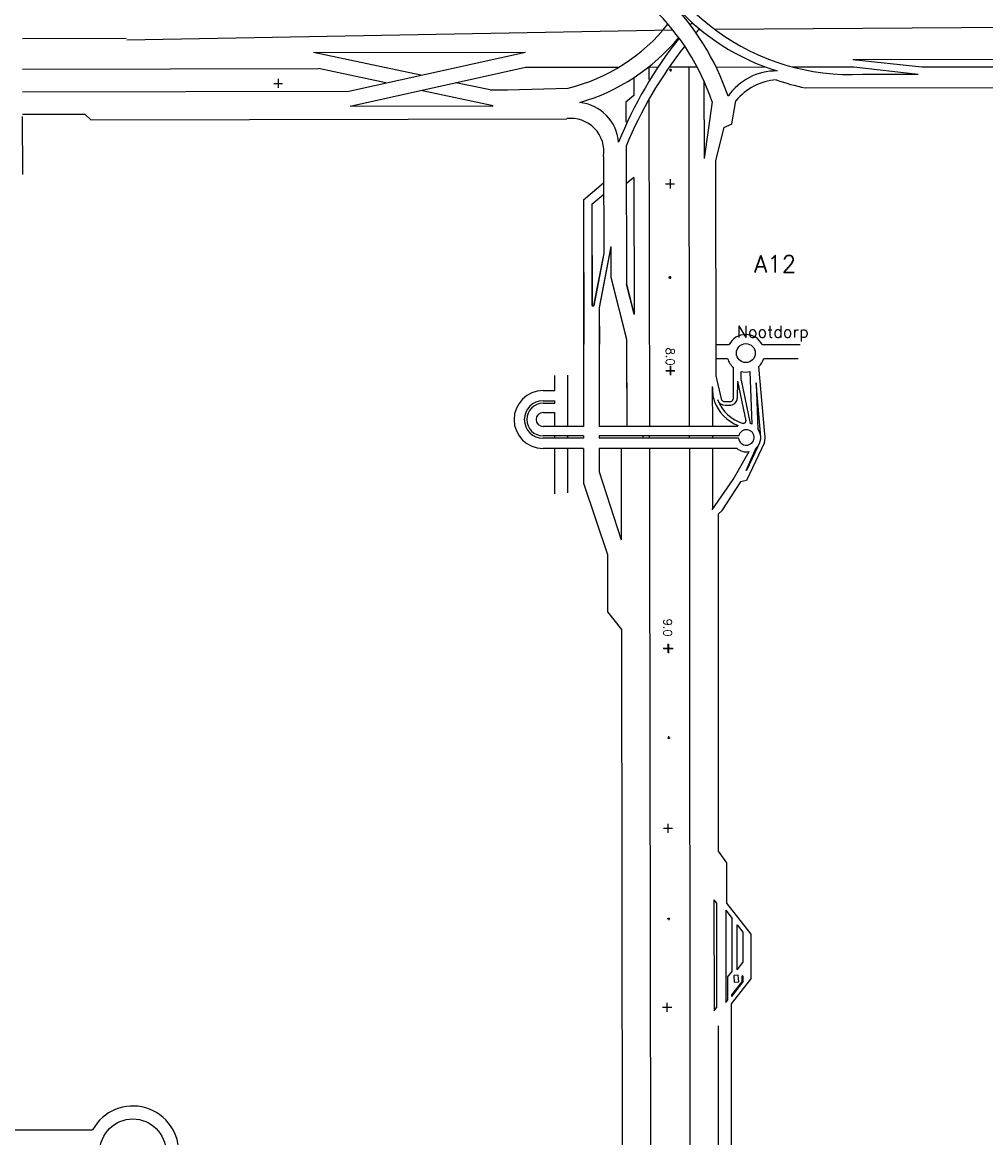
# Model space of a CAD drawing. Header units: metres. Extents: x 3368 to 18268, y -7519 to 4748.
# Tile 9 of 27: x 6276 to 7972, y 135 to 2098. Entities that reach past the tile are written whole.
import ezdxf

# ---------------------------------------------------------------- set-up
doc = ezdxf.new("R2010")
doc.units = ezdxf.units.M
for name, color, linetype in [('ONDERGROND', 7, 'Continuous'), ('Tekenwerk', 18, 'Continuous'), ('VMH-XX-LEIDEN1', 7, 'Continuous')]:
    doc.layers.add(name, color=color, linetype=linetype)
doc.styles.add('SASBO', font='TXT.SHX')

msp = doc.modelspace()

# ---------------------------------------------------------------- linework, layer by layer
at = {"layer": 'ONDERGROND', "color": 18, "extrusion": (-0.04049485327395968, 0.01245106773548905, 0.999102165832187)}
for p, q in [((6460.316702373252, 2067.085937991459, 181985407.0249554), (7421.313014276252, 2084.246741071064, 181985445.7614685)), ((7466.917548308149, 2085.061114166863, 181985447.5997283), (7469.450655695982, 2085.106348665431, 181985447.7018346)), ((7494.953778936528, 2085.546018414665, 181985448.7300284), (8951.428427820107, 2095.533173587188, 181985507.6382948))]:
    msp.add_line(p, q, dxfattribs=at)
at = {"layer": 'ONDERGROND', "color": 18, "extrusion": (-0.0404948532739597, 0.01245106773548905, 0.999102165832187)}
for p, q in [((6276.579146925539, 2069.200823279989, 181985399.5514874), (6458.831467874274, 2069.575090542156, 181985406.9337363)), ((6977.942889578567, 2004.612977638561, 181985428.7835424), (6789.153262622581, 2044.751788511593, 181985420.6314438)), ((6790.546676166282, 2044.552965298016, 181985420.6903985), (7162.020983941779, 2045.315812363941, 181985435.7372072)), ((6850.993910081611, 1976.542369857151, 181985423.9879655), (7162.020983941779, 2045.315812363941, 181985435.7372072)), ((6276.662624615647, 2015.213275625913, 181985400.2276777), (6797.425940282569, 2016.282702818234, 181985421.3215349)), ((6916.360079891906, 1990.99595977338, 181985426.4572133), (6797.425940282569, 2016.282702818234, 181985421.3215349)), ((6853.246238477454, 1950.288741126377, 181985424.406435), (7162.260973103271, 2018.617214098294, 181985436.0796592)), ((7162.260973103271, 2018.617214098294, 181985436.0796592), (7326.658019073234, 2018.954817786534, 181985442.7386685)), ((7378.839715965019, 2019.061977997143, 181985444.8523223), (7394.976496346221, 2019.095115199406, 181985445.505953)), ((7379.161789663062, 2019.317252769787, 181985444.862195), (7379.196297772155, 1996.999712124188, 181985445.1417205)), ((7415.090012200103, 2013.892446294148, 181985446.386016), (7419.517507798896, 2013.90154196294, 181985446.5653543)), ((7415.175908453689, 2019.136594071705, 181985446.3241435), (7464.044934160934, 2019.236953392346, 181985448.3036152)), ((7417.470624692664, 2016.112364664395, 181985446.4548399), (7417.478003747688, 2011.341549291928, 181985446.514594)), ((7449.377873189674, 2019.206832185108, 181985447.7095163), (7450.356276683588, 1386.446899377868, 181985455.634789)), ((7497.513734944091, 2018.952487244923, 181985449.6636922), (7584.325891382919, 2019.130761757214, 181985453.1800753)), ((7631.867694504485, 2019.228391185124, 181985455.1057869), (7740.154534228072, 2019.450767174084, 181985459.492016)), ((7755.223235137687, 2006.272367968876, 181985460.2670019), (7853.248738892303, 2006.473667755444, 181985464.2375888)), ((6718.824979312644, 1990.064094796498, 181985418.4624832), (6734.584146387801, 1990.096460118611, 181985419.1008184)), ((6726.691558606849, 1998.490004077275, 181985418.6763197), (6726.716753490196, 1982.196159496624, 181985418.880399)), ((7100.1082267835, 1978.639246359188, 181985434.0587471), (7039.621248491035, 1991.499464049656, 181985431.4468672)), ((7352.462809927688, 2000.081030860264, 181985444.0197787), (7352.511205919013, 1968.780658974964, 181985444.4118136)), ((7476.144760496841, 1994.526897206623, 181985449.1019791), (7476.355415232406, 1858.289046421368, 181985450.8083483)), ((7654.391342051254, 1982.381133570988, 181985456.4778983), (8672.359698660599, 1984.471611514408, 181985497.7113699)), ((6276.724242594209, 1975.36306475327, 181985400.7267984), (6850.993910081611, 1976.542369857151, 181985423.9879655)), ((7105.387785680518, 1950.806532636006, 181985434.6195924), (6978.038438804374, 1977.882440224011, 181985429.1205378)), ((7100.1082267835, 1978.639246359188, 181985434.0587471), (7130.338963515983, 1978.701330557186, 181985435.2832625)), ((7130.338963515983, 1978.701330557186, 181985435.2832625), (7237.005129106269, 1981.851421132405, 181985439.5673174)), ((7352.511205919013, 1968.780658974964, 181985444.4118136), (7338.82825041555, 1957.00194670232, 181985444.0040159)), ((6853.246238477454, 1950.288741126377, 181985424.406435), (7105.387785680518, 1950.806532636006, 181985434.6195924)), ((7338.82825041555, 1957.00194670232, 181985444.0040159), (7338.882165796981, 1922.132836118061, 181985444.4407489)), ((7379.251432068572, 1961.343718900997, 181985445.5883094), (7380.140363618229, 1386.446899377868, 181985452.7888507)), ((7490.702291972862, 1957.528261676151, 181985450.1531004), (7476.355415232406, 1858.289046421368, 181985450.8083483)), ((7525.489726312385, 1919.276811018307, 181985452.0397778), (7532.291313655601, 1959.736274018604, 181985451.8112384)), ((6387.20052207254, 1935.591085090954, 181985405.7001881), (6276.786090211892, 1935.364339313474, 181985401.2277797)), ((6276.949333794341, 1829.789809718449, 181985402.5500931), (6276.791181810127, 1932.071448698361, 181985401.2690229)), ((6387.20052207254, 1935.591085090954, 181985405.7001881), (6396.877202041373, 1926.179064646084, 181985406.209691)), ((6396.877202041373, 1926.179064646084, 181985406.209691), (7234.58618188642, 1927.899361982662, 181985440.1416391)), ((7511.248924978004, 1912.854741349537, 181985451.5426139), (7496.670753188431, 1854.588503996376, 181985451.6715102)), ((7511.248924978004, 1912.854741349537, 181985451.5426139), (7525.58999920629, 1919.166301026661, 181985452.045219)), ((7339.154323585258, 1879.614762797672, 181985444.9816507), (7339.530059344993, 1636.616138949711, 181985448.0251912)), ((7299.506386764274, 1861.611457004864, 181985443.5990325), (7299.770280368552, 1690.944339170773, 181985445.736626)), ((7496.671507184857, 1854.100873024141, 181985451.6776177), (7497.256633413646, 1475.683185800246, 43976.57154229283)), ((7299.57870507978, 1814.842156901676, 181985444.1848146), (7264.273088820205, 1784.68641473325, 181985443.1296428)), ((7352.733838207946, 1824.799926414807, 181985446.2151619), (7339.256879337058, 1813.28879429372, 181985445.8123788)), ((7352.733838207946, 1824.799926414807, 181985446.2151619), (7353.107165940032, 1583.356146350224, 181985449.239228)), ((7408.619257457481, 1813.210810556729, 181985448.6246943), (7424.378424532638, 1813.243172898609, 181985449.2630296)), ((7416.485613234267, 1821.782453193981, 181985448.8367053), (7416.510805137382, 1805.488611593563, 181985449.0407846)), ((7299.61013460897, 1794.514621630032, 181985444.4394158), (7278.8784291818, 1776.806957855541, 181985443.8198113)), ((7264.273088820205, 1784.68641473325, 181985443.1296428), (7264.665242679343, 1531.069294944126, 181985446.3061791)), ((7278.8784291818, 1776.806957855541, 181985443.8198113), (7279.154213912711, 1598.450146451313, 181985446.0537175)), ((7299.770280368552, 1690.944339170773, 181985445.736626), (7282.069274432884, 1598.456136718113, 181985446.1717938)), ((7416.473886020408, 1650.83100630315, 181985450.9666709), (7416.481265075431, 1646.060190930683, 181985451.0264252)), ((7414.093273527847, 1648.611090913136, 181985450.8978468), (7418.52076912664, 1648.620180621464, 181985451.0771854)), ((7279.154213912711, 1598.450146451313, 181985446.0537175), (7282.069274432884, 1598.456136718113, 181985446.1717938)), ((7291.915678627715, 1595.177797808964, 181985446.6117362), (7292.014720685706, 1531.125460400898, 181985447.4139873)), ((7340.086209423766, 1539.429698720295, 181985449.2588947), (7340.322757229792, 1386.446899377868, 181985451.1749937)), ((7416.994133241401, 1492.907036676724, 181985452.9558464), (7417.01933110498, 1476.613189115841, 181985453.1599255)), ((7409.127780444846, 1484.335388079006, 181985452.7438351), (7424.886947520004, 1484.367750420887, 181985453.3821706)), ((7490.877389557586, 1456.995583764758, 181985456.6521166), (7490.992003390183, 1386.446899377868, 181985457.2818055)), ((7450.381728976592, 1369.986214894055, 181985455.8409579), (7450.388474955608, 1365.623408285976, 181985455.8956018)), ((7491.029619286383, 1369.986214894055, 181985457.4884674), (7491.039589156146, 1365.623408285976, 181985457.5432419)), ((7380.200379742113, 1347.632798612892, 181985453.2749946), (7380.415305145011, 1208.634547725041, 181985455.0159376)), ((7450.416292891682, 1347.632798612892, 181985456.1209329), (7450.629165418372, 1209.962393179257, 181985457.8452448)), ((7491.080701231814, 1347.632798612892, 181985457.7691118), (7491.199975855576, 1240.845767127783, 181985458.4244072)), ((7501.137095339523, 1231.928606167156, 181985459.6186457), (7508.150684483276, 1238.623516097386, 181985459.8194812)), ((7501.137095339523, 1231.928606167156, 181985473.8726104), (7501.37151444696, 639.1382528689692, 181985481.2696177)), ((7450.629165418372, 1209.962393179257, 181985457.8452448), (7451.192676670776, -215.0068895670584, 181985475.6264176)), ((7413.455628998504, 1003.383605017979, 181985458.9129929), (7413.503256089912, 987.6128060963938, 181985459.111463)), ((7421.883722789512, 995.2562792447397, 181985459.3558788), (7405.602022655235, 995.1988144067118, 181985458.6966775)), ((7416.479441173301, 837.5385774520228, 181985461.1023552), (7411.712184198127, 837.5217540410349, 181985460.9093419)), ((7413.59163189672, 841.0096986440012, 181985460.9420505), (7413.704302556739, 836.5804000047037, 181985461.0018163)), ((7421.018290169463, 678.9272470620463, 181985463.2629755), (7404.736593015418, 678.8697852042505, 181985462.6037741)), ((7412.590199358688, 687.0545758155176, 181985462.8200896), (7412.637826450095, 671.2837709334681, 181985463.0185596)), ((7501.371517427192, 639.1382498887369, 181985467.0156525), (7515.750947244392, 618.5224993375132, 181985467.8553873)), ((7493.539583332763, 553.4254057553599, 181985467.7663899), (7498.265656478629, 547.4154843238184, 181985468.0328406)), ((7498.265656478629, 547.4154843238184, 181985468.0328406), (7498.357116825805, 363.4899689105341, 181985470.3286746)), ((7514.529186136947, 534.8634941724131, 181985468.8484479), (7514.609941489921, 372.4675460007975, 181985470.875541)), ((7514.529186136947, 534.8634941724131, 181985468.8484479), (7525.918027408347, 520.3808440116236, 181985469.4905382)), ((7515.861096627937, 547.2851766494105, 181985468.7476296), (7558.516695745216, 493.0420769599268, 181985471.1525056)), ((7416.309630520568, 520.003591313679, 181985465.0526749), (7411.543896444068, 519.8797775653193, 181985464.8610569)), ((7414.085366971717, 521.6972662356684, 181985464.9414158), (7414.198034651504, 517.2679675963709, 181985465.0011816)), ((7525.964301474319, 427.325875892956, 181985470.6520887), (7525.918027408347, 520.3808440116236, 181985469.4905382)), ((7534.533676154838, 429.7079099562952, 181985470.9697304), (7534.49400926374, 509.4751728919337, 181985469.9740427)), ((7534.49400926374, 509.4751728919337, 181985469.9740427), (7544.776484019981, 496.399436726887, 181985470.5537575)), ((7544.776484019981, 496.399436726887, 181985470.5537575), (7544.803136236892, 442.8042633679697, 181985471.2227546)), ((7558.516698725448, 493.0420829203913, 181985471.1525058), (7558.556133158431, 413.7408418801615, 181985472.1423764)), ((7534.533676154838, 429.7079099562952, 181985470.9697304), (7544.803136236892, 442.8042633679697, 181985471.2227546)), ((7517.843603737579, 416.9697834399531, 181985470.452007), (7525.964301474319, 427.325875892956, 181985470.6520887)), ((7517.843603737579, 416.9697834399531, 181985470.452007), (7517.863669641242, 376.616932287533, 181985470.9557077)), ((7524.412786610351, 370.1988084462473, 181985471.3011366), (7558.556136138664, 413.740835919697, 181985472.1423764)), ((7542.769527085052, 419.0781248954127, 181985471.436011), (7542.774843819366, 408.3854479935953, 181985471.5694815)), ((7544.814866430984, 419.217686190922, 181985471.5171716), (7544.820436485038, 408.0153240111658, 181985471.6570044)), ((7525.30176902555, 386.1025287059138, 181985471.1389711), (7542.774843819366, 408.3854479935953, 181985471.5694815)), ((7525.303250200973, 383.1256104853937, 181985471.1761305), (7544.820436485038, 408.0153240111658, 181985471.6570044)), ((7514.609941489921, 372.4675460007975, 181985470.875541), (7517.863669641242, 376.616932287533, 181985470.9557077)), ((7525.303250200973, 383.1256104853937, 181985471.1761305), (7525.30176902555, 386.1025287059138, 181985471.1389711)), ((7419.397416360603, 363.5565979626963, 181985467.1275095), (7403.115716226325, 363.4991331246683, 181985466.4683079)), ((7410.969325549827, 371.6839267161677, 181985466.6846236), (7411.016949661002, 355.9131248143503, 181985466.8830936)), ((7493.84217227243, 357.732193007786, 181985470.2174334), (7498.357116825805, 363.4899689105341, 181985470.3286746)), ((7500.952672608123, 331.215675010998, 181985468.0534016), (7501.168638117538, -214.9042563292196, 181985474.8680422))]:
    msp.add_line(p, q, dxfattribs=at)
at = {"layer": 'ONDERGROND', "color": 18, "ltscale": 2, "extrusion": (-0.0404948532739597, 0.01245106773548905, 0.999102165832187)}
for p, q in [((7738.193308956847, 2032.166389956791, 181985459.2540597), (8198.507275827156, 2033.11168087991, 181985477.8993769)), ((7738.323604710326, 2032.242472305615, 181985459.2583926), (7859.385835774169, 2019.281734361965, 181985464.3267153)), ((7740.154534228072, 2019.450767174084, 181985459.492016), (7853.248738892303, 2006.473667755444, 181985464.2375888)), ((7859.385835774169, 2019.281734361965, 181985464.3267153), (8198.527586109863, 2019.978187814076, 181985478.0638728)), ((7312.151819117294, 1702.744228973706, 181985446.0914118), (7291.915678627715, 1595.177797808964, 181985446.6117362)), ((7312.151819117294, 1702.744228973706, 181985446.0914118), (7312.235408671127, 1648.682217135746, 181985446.7685347)), ((7312.235408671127, 1648.682217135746, 181985446.7685347), (7340.086209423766, 1539.429698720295, 181985449.2588947)), ((7339.530059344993, 1636.616138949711, 181985448.0251912), (7353.107165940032, 1583.356146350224, 181985449.239228)), ((7330.294388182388, 1346.656335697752, 181985454.0359983), (7330.529942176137, 1187.058152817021, 181985455.9440314)), ((7380.415305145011, 1208.634547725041, 181985455.0159376), (7382.616826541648, -215.1477204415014, 181985472.8487082)), ((7330.762852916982, 1029.25088994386, 181985457.8306536), (7332.236748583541, 30.62180115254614, 181985469.7694946)), ((7515.750947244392, 618.5224993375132, 181985467.8553873), (7515.861096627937, 547.2851766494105, 181985468.7476296)), ((7493.539583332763, 553.4254057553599, 181985467.7663899), (7493.84217227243, 357.732193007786, 181985470.2174334))]:
    msp.add_line(p, q, dxfattribs=at)
at = {"layer": 'ONDERGROND', "color": 18, "linetype": 'Continuous', "extrusion": (-0.0404948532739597, 0.01245106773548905, 0.999102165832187)}
for p, q in [((7536.617782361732, 420.7287831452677, 181985471.1661021), (7528.637212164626, 420.087493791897, 181985470.8506317)), ((7528.637212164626, 420.087493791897, 181985470.8506317), (7529.108100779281, 408.0067021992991, 181985471.0202711)), ((7537.299847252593, 409.0977890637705, 181985471.3386955), (7536.617782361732, 420.7287831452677, 181985471.1661021)), ((7544.814866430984, 419.217686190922, 181985471.5171716), (7542.769527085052, 419.0781248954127, 181985471.436011)), ((7529.108100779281, 408.0067021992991, 181985471.0202711), (7537.299847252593, 409.0977890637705, 181985471.3386955))]:
    msp.add_line(p, q, dxfattribs=at)
at = {"layer": 'ONDERGROND', "color": 18}
msp.add_line((7524.412792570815, 30.14075888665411, 91432491.00789484), (7524.412789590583, 370.1987935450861, 91432491.00789475), dxfattribs=at)
at = {"layer": 'ONDERGROND', "color": 18, "ltscale": 2, "extrusion": (-0.0404948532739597, 0.01245106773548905, 0.999102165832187)}
for centre, radius, start, end in [((-4558.812839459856, 7716634.5655481, 181821778.4363348), 400.501595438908, 299.062701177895, 359.8634811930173), ((-4574.079446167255, 7716642.055547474, 181821778.4363353), 401.3554657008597, 302.0763498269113, 19.98239043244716), ((-3896.048062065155, 7717130.173321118, 181821778.4363352), 729.0083788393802, 245.7298041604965, 246.1417330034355), ((-3886.835484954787, 7717144.560052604, 181821778.4363347), 729.2007694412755, 245.5228334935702, 246.2400340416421), ((-3896.048062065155, 7717130.173321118, 181821778.4363352), 729.0083788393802, 248.5451900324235, 265.2610022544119), ((-3886.835484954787, 7717144.560052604, 181821778.4363347), 729.2007694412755, 248.6694533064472, 264.7512963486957), ((-4058.773462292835, 7716662.900069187, 181821778.4363354), 103.7585141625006, 196.3962363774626, 252.154144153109), ((-4046.437596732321, 7716675.171239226, 181821778.4363354), 103.7585141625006, 201.7025633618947, 247.0552586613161), ((-4543.931777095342, 7716651.384565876, 181821778.4363351), 401.3554657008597, 357.9178793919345, 5.488633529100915)]:
    msp.add_arc(centre, radius, start, end, dxfattribs=at)
at = {"layer": 'ONDERGROND', "color": 18, "linetype": 'Continuous', "extrusion": (-0.0404948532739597, 0.01245106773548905, 0.999102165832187)}
for centre, radius, start, end in [((-3827.580108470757, 7716201.664669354, 181821778.436335), 447.8260789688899, 125.9628981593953, 177.598195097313), ((-3827.580108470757, 7716201.664669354, 181821778.436335), 418.1031743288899, 125.8677990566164, 179.6400230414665), ((-4299.526225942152, 7716123.575820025, 181821778.436335), 324.6134373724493, 30.9411559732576, 68.51528953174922), ((-4299.526225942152, 7716123.575820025, 181821778.436335), 354.3363420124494, 33.19815686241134, 67.40888023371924), ((-3915.886471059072, 7716327.995777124, 181821778.436335), 58.45129102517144, 98.65409793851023, 204.2016340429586)]:
    msp.add_arc(centre, radius, start, end, dxfattribs=at)
at = {"layer": 'ONDERGROND', "color": 18, "extrusion": (-0.0404948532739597, 0.01245106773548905, 0.999102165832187)}
msp.add_arc((-3928.05362193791, 7716332.598395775, 181821778.4363352), 76.4583057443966, 111.6617841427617, 191.3220488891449, dxfattribs=at)
at = {"layer": 'Tekenwerk', "color": 18}
for p, q in [((7264.235425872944, 1785.30273663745, 43976.5715422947), (7264.23542534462, 1386.446899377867, 43976.5715422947)), ((7278.840535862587, 1777.392679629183, 43976.5715422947), (7278.84053616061, 1599.021669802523, 43976.57154227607)), ((7299.616622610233, 1691.480588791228, 43976.5715422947), (7281.757993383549, 1599.021670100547, 43976.5715422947)), ((7416.353726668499, 1651.124513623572, 43976.57154231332), (7416.353726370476, 1646.353320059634, 43976.57154227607)), ((7413.967728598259, 1648.909316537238, 43976.5715422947), (7418.398863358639, 1648.909316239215, 43976.57154231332)), ((7278.84053616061, 1599.021669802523, 43976.57154227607), (7281.757993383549, 1599.021670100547, 43976.5715422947)), ((7291.607388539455, 1595.722860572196, 43976.57154231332), (7291.607388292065, 1386.446899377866, 43976.57154229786)), ((7339.731095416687, 1539.871570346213, 43976.5715422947), (7339.731095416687, 1453.639315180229, 43976.57154227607)), ((7497.076165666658, 1530.534807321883, 43976.57154231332), (7520.372646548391, 1530.547344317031, 43976.5715423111)), ((7578.749478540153, 1530.590514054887, 43976.57154230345), (7645.542528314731, 1530.639907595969, 43976.5715422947)), ((7416.63001148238, 1493.187400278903, 43976.57154227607), (7416.63001148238, 1476.892260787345, 43976.5715422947)), ((7497.076165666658, 1506.152356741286, 43976.57154231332), (7517.839931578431, 1506.163007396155, 43976.57154230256)), ((7581.318255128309, 1506.209949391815, 43976.57154228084), (7642.173534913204, 1506.254951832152, 43976.5715422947)), ((7408.743950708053, 1484.631253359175, 43976.5715422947), (7424.516072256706, 1484.631253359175, 43976.5715422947)), ((7528.230356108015, 1436.29647081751, 43976.57154227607), (7528.305896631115, 1489.968026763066, 43976.57154228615)), ((7541.389772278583, 1467.632518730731), (7541.431151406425, 1483.21934535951)), ((7535.117382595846, 1466.318542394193), (7549.818986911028, 1396.139050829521)), ((7541.389772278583, 1467.632518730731), (7557.411529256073, 1391.397313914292)), ((7513.212920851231, 1430.347493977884, 43976.5715422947), (7521.512955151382, 1430.34749378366, 43976.57154227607)), ((7513.746485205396, 1423.961202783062, 43976.5715422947), (7520.764279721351, 1423.982834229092, 43976.57154227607)), ((7264.235425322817, 1369.986214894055, 43976.5715422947), (7264.235425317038, 1365.623408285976, 43976.5715422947)), ((7291.607388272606, 1369.986214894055, 43976.57154229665), (7291.607388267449, 1365.623408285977, 43976.57154229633)), ((7379.581310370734, 1369.986214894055, 43976.5715422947), (7379.581310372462, 1365.623408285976, 43976.5715422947)), ((7264.235425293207, 1347.632798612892, 43976.5715422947), (7264.235425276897, 1335.319747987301, 43976.5715422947)), ((7291.607388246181, 1347.632798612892, 43976.57154229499), (7291.607388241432, 1343.614120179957, 43976.5715422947)), ((7412.331064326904, 1003.633811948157, 43976.57154227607), (7412.354322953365, 987.8617073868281, 43976.5715422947)), ((7420.753480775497, 995.4885553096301, 43976.5715422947), (7404.458359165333, 995.4645251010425, 43976.57154227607))]:
    msp.add_line(p, q, dxfattribs=at)
at = {"layer": 'Tekenwerk', "color": 18, "ltscale": 2}
for p, q in [((7312.026559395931, 1703.255955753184, 43976.5715422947), (7291.607388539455, 1595.722860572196, 43976.57154231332)), ((7312.026559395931, 1703.255955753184, 43976.5715422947), (7312.026559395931, 1649.189638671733, 43976.5715422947)), ((7312.026559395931, 1649.189638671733, 43976.5715422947), (7339.731095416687, 1539.871570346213, 43976.5715422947)), ((7339.324888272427, 1637.066584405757, 43976.5715422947), (7352.830696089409, 1583.774630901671, 43976.5715422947)), ((6043.742448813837, 148.3824341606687, 181985397.0054405), (6400.039177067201, 148.3824344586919, 181985397.0054406))]:
    msp.add_line(p, q, dxfattribs=at)
at = {"layer": 'Tekenwerk', "color": 18, "linetype": 'Continuous'}
msp.add_line((7497.256633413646, 1475.683185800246, 43976.5715422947), (7506.227754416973, 1435.286669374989, 43976.5715422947), dxfattribs=at)
at = {"layer": 'Tekenwerk', "color": 18, "linetype": 'Continuous', "ltscale": 2}
msp.add_line((7368.437012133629, 1369.986214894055, 43976.57154229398), (7368.416720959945, 1365.623408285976, 43976.57154229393), dxfattribs=at)
at = {"layer": 'Tekenwerk', "color": 18, "ltscale": 2}
msp.add_circle((6470.875440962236, 109.5874278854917, 181985397.0054405), 58.09363984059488, dxfattribs=at)
at = {"layer": 'Tekenwerk', "color": 18}
for centre, radius, start, end in [((7588.720129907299, 1456.040259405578, 181985456.6521166), 97.84740407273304, 179.4405889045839, 194.5510744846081), ((7563.611944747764, 1456.949422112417, 43976.5715422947), 67.71384186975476, 200.1162619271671, 254.4386355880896), ((7563.611944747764, 1456.949422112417, 43976.5715422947), 74.12238352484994, 200.1162619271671, 248.6056064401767), ((7546.184391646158, 1395.592910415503), 3.675398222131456, 280.3206964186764, 15.11768543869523), ((7550.769566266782, 1366.934300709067), 25.34866243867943, 124.058947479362, 129.6669064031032), ((7550.769566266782, 1366.934300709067), 25.34866243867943, 98.91143424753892, 102.1223842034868), ((7550.769566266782, 1366.934300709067), 25.34866243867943, 67.04273564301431, 74.8097950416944)]:
    msp.add_arc(centre, radius, start, end, dxfattribs=at)
at = {"layer": 'Tekenwerk', "color": 18, "linetype": 'Continuous'}
for centre, radius, start, end in [((7512.65932776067, 1436.973511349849, 43976.5715422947), 13.0576447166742, 194.6962516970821, 274.7758783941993), ((7512.65932776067, 1436.973511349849, 43976.5715422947), 6.649103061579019, 194.6962516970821, 274.7758783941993), ((7522.215629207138, 1436.321085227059, 43976.57154227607), 12.42331892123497, 263.2911225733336, 359.7655265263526), ((7522.215629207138, 1436.321085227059, 43976.57154227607), 6.014777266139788, 263.2911225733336, 359.7655265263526)]:
    msp.add_arc(centre, radius, start, end, dxfattribs=at)
at = {"layer": 'Tekenwerk', "color": 18, "ltscale": 2}
msp.add_arc((6470.875440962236, 109.5874278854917, 181985397.0054405), 80.76403099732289, 278.2132065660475, 151.2917317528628, dxfattribs=at)
at = {"layer": 'VMH-XX-LEIDEN1', "color": 18}
for p, q in [((7213.659521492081, 1449.546987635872), (7213.659521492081, 1476.203025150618)), ((7235.665909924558, 1476.681821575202), (7235.665909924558, 1386.446899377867)), ((7557.093391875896, 1483.067761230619), (7560.65667100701, 1390.275248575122)), ((7583.223264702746, 1372.918244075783), (7572.670142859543, 1491.633429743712)), ((7535.117382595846, 1466.318542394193), (7534.638844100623, 1436.270244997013, 43976.57154227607)), ((7576.247494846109, 1367.300539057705), (7568.281065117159, 1463.142644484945)), ((7568.281065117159, 1463.142644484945), (7571.174257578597, 1381.90301168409)), ((7192.857878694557, 1449.546987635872), (7213.659521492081, 1449.546987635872)), ((7192.857878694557, 1431.556377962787), (7213.845144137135, 1431.556377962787)), ((7192.857878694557, 1427.193571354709), (7213.659521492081, 1427.193571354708)), ((7213.65952149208, 1427.193571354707), (7213.659521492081, 1431.556377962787)), ((7192.857878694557, 1410.732886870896), (7213.659521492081, 1410.732886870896)), ((7213.659521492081, 1386.446899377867), (7213.65952149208, 1410.732886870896)), ((7264.23542534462, 1386.446899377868), (7192.857878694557, 1386.446899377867)), ((7534.588924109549, 1386.446899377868), (7291.607388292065, 1386.446899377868)), ((7264.235425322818, 1369.986214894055), (7192.857878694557, 1369.986214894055)), ((7264.235425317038, 1365.623408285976), (7192.857878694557, 1365.623408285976)), ((7213.659521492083, 1365.623408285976), (7213.659521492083, 1369.986214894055)), ((7235.665909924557, 1370.947571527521), (7235.665909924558, 1365.623408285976)), ((7537.513163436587, 1369.986214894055), (7291.607388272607, 1369.986214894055)), ((7537.229700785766, 1365.623408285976), (7291.607388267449, 1365.623408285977)), ((7582.619474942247, 1358.295236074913), (7551.052732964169, 1291.051845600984)), ((7264.235425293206, 1347.632798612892), (7192.857878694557, 1347.632798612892)), ((7213.659521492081, 1267.932355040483), (7213.659521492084, 1347.632798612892)), ((7235.665909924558, 1347.632798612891), (7235.665909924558, 1269.608096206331)), ((7264.235425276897, 1335.319747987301, 43976.5715422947), (7264.235425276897, 1286.448390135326, 43976.5715422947)), ((7534.337685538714, 1347.632798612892), (7291.607388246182, 1347.632798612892)), ((7291.607388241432, 1343.614120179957, 43976.5715422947), (7291.607388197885, 1306.776656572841, 43976.57154229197)), ((7527.60753674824, 1292.845487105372), (7555.536938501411, 1342.037978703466)), ((7550.398171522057, 1308.797143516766), (7568.320967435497, 1348.64487741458)), ((7570.803161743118, 1351.33992740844), (7551.020301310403, 1308.672758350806)), ((7291.607388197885, 1306.776656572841, 43976.57154229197), (7330.529942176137, 1187.058152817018, 10000.65202336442)), ((7551.020301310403, 1308.672758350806), (7550.398171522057, 1308.797143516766)), ((7264.235425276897, 1286.448390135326, 43976.5715422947), (7306.298573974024, 1160.924920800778)), ((7490.427460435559, 1239.742408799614), (7527.60753674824, 1292.845487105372)), ((7540.570981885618, 1288.88368987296), (7507.680054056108, 1238.654378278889)), ((7551.052732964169, 1291.051845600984), (7540.570981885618, 1288.88368987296)), ((7306.298573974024, 1160.924920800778), (7306.298573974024, 1060.115900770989)), ((7306.298573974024, 1060.115900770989), (7330.762852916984, 1029.25088994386))]:
    msp.add_line(p, q, dxfattribs=at)
msp.add_circle((7549.877521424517, 1515.495767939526), 16.64227756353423, dxfattribs=at)
for centre, radius, start, end in [((7549.572434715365, 1515.19076488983), 32.99169836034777, 27.82525415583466, 152.259486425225), ((7549.572434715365, 1515.19076488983), 32.99169836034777, 195.8808194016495, 229.9574246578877), ((7549.572434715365, 1515.19076488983), 32.99169836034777, 314.4355629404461, 344.2039206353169), ((7549.572434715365, 1515.190764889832), 32.99169836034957, 255.7136805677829, 283.1773006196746), ((7192.857878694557, 1398.589893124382), 50.95709451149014, 90, 270), ((7192.857878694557, 1398.589893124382), 32.96648483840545, 90, 270), ((7192.857878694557, 1398.589893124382), 28.6036782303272, 90, 270), ((7192.857878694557, 1398.589893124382), 12.14299374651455, 90, 270), ((7550.769566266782, 1366.934300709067), 13.60317595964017, 185.5299837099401, 167.0351611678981), ((7550.769566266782, 1366.934300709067), 25.34866243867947, 98.91143424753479, 102.1223842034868), ((7550.769566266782, 1366.934300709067), 25.34866243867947, 67.04273564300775, 74.80979504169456), ((7550.769566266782, 1366.934300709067), 25.34866243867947, 313.8203514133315, 36.40365495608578), ((7550.769566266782, 1366.934300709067), 33.0007593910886, 344.8240663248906, 10.44708924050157), ((7550.769566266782, 1366.934300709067), 25.34866243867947, 229.5913678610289, 280.8402864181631)]:
    msp.add_arc(centre, radius, start, end, dxfattribs=at)

# ---------------------------------------------------------------- texts
at = {"layer": 'Tekenwerk', "color": 18, "linetype": 'Continuous', "style": 'SASBO'}
for s, height, p in [('A12', 29.72290464, (7564.669260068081, 1657.607953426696, 43976.57154227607)), ('Nootdorp', 20.806033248, (7533.864202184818, 1542.73982214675, 43976.57154227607))]:
    msp.add_text(s, height=height, dxfattribs=at).set_placement(p)
at = {"layer": 'Tekenwerk', "color": 18, "style": 'SASBO'}
for s, rotation, p in [('8.0', 270, (7409.295722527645, 1525.236390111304, 43976.5715422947)), ('9.0', 270.0844928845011, (7404.906203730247, 1048.226449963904, 43976.5715422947))]:
    msp.add_text(s, height=14.86145232, rotation=rotation, dxfattribs=at).set_placement(p)

doc.saveas('drawing.dxf')
